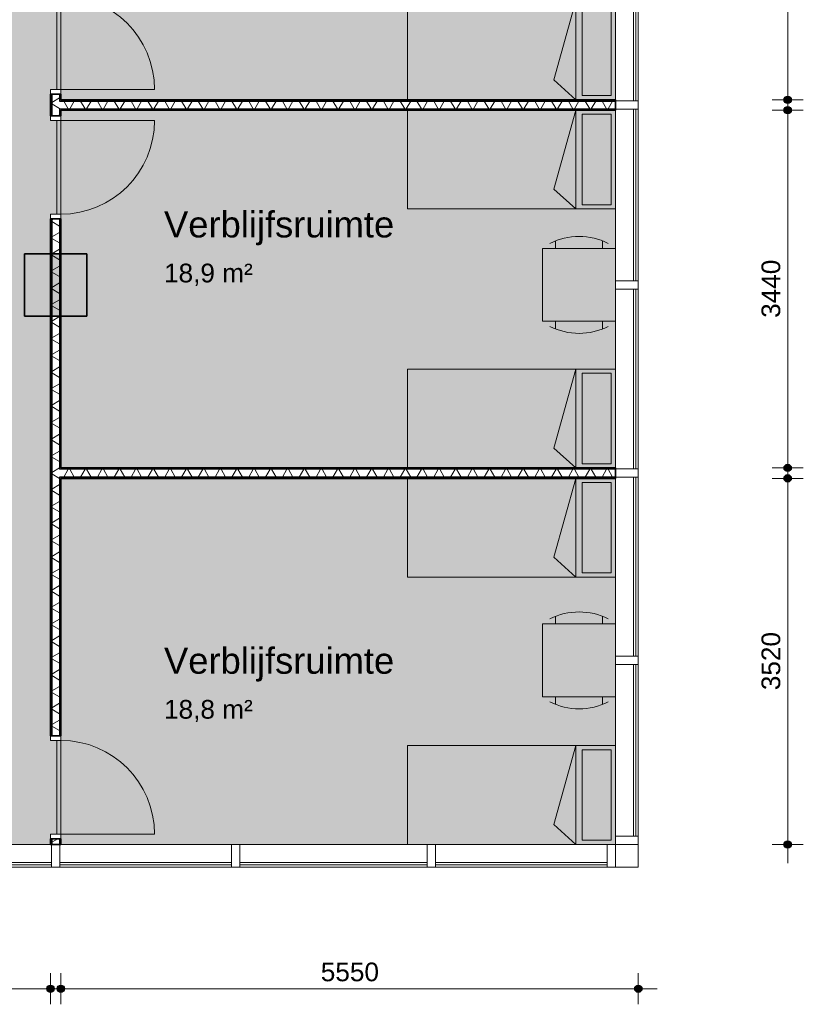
# Model space of a CAD drawing. Header units: millimetres. Extents: x 78984 to 109533, y 218 to 35070.
# Tile 14 of 28: x 102002 to 109533, y 4848 to 14316. Entities that reach past the tile are written whole.
import ezdxf

# ---------------------------------------------------------------- set-up
doc = ezdxf.new("R2010")
doc.units = ezdxf.units.MM
doc.linetypes.add('Hidden', pattern=[4, 2, -2])
for name, color, linetype, lineweight in [('A-ANNO-DIMS', 211, 'Continuous', 9), ('A-ANNO-DIMS-100', 211, 'Continuous', 9), ('A-AREA-IDEN', 2, 'Continuous', 13), ('A-AREA-PATT', 32, 'Continuous', 9), ('A-DETL', 90, 'Continuous', 13), ('A-DOOR', 31, 'Continuous', 18), ('A-DOOR-FRAM', 31, 'Continuous', 13), ('A-FLOR', 192, 'Continuous', 18), ('A-GLAZ-CURT', 52, 'Continuous', 13), ('A-GLAZ-CWMG', 51, 'Continuous', 13), ('A-WALL', 113, 'Continuous', 18), ('A-WALL-PATT', 111, 'Continuous', 35), ('I-WALL', 2, 'Continuous', 18), ('S-COLS', 52, 'Continuous', 18)]:
    doc.layers.add(name, color=color, linetype=linetype, lineweight=lineweight)
doc.styles.add('Arial', font='arial.ttf', dxfattribs={"height": 180})
doc.styles.add('Arial_1', font='arial.ttf', dxfattribs={"height": 250})
doc.dimstyles.new('1_8mm', dxfattribs={"dimscale": 304.8, "dimtxt": 183.646692, "dimasz": 0.918635, "dimexe": 0.492126, "dimexo": 0.0625, "dimgap": 0.059055, "dimtad": 1, "dimdec": 0, "dimrnd": 5, "dimzin": 0, "dimdsep": 46, "dimtxsty": 'Arial', "dimblk1": 'DOTSMALL', "dimblk2": 'DOTSMALL', "dimsah": 1, "dimcen": 0.09, "dimdle": 0.590551, "dimazin": 0, "dimtfac": 1, "dimtdec": 4, "dimtix": 1, "dimtmove": 0, "dimatfit": 3, "dimfxl": 0.492126, "dimfxlon": 1, "dimtvp": 1, "dimtolj": 1, "dimtzin": 0, "dimlwd": 13, "dimlwe": 13, "dimarcsym": 2})
pattern_1 = [(0, (102297.75, 15775.7), (0, 200), []), (0, (102297.75, 15759.7), (0, 200), []), (0, (102297.75, 15743.7), (0, 200), []), (0, (102297.75, 15727.7), (0, 200), [])]
pattern_2 = [(270, (105062.75, 10005.65), (200, 7e-13), []), (270, (105046.75, 10005.65), (200, 7e-13), []), (270, (105030.75, 10005.65), (200, 7e-13), []), (270, (105014.75, 10005.65), (200, 7e-13), [])]
pattern_3 = [(90, (105062.75, 13445.65), (-200, -6e-13), []), (90, (105078.75, 13445.65), (-200, -6e-13), []), (90, (105094.75, 13445.65), (-200, -6e-13), []), (90, (105110.75, 13445.65), (-200, -6e-13), [])]

# ---------------------------------------------------------------- blocks, each defined once
blk = doc.blocks.new('Rectangular Mullion - 80x220-7500625-plot_02')
at = {"layer": 'A-GLAZ-CWMG'}
for p, q in [((-80, 220), (0, 220)), ((-80, 0), (-80, 220)), ((0, 220), (0, 0)), ((0, 0), (-80, 0))]:
    blk.add_line(p, q, dxfattribs=at)
blk = doc.blocks.new('System Panel - glas_offset-35-7511177-plot_02')
at = {"layer": 'A-GLAZ-CURT'}
for p, q in [((825, -22.5), (-825, -22.5)), ((-825, -22.5), (-825, -47.5)), ((-825, -47.5), (825, -47.5)), ((825, -47.5), (825, -22.5))]:
    blk.add_line(p, q, dxfattribs=at)
blk = doc.blocks.new('Rectangular Mullion - 80x220-7517914-plot_02')
at = {"layer": 'A-GLAZ-CWMG'}
for p, q in [((107727.8, 31615.7), (107727.8, 33265.7)), ((107947.8, 31615.7), (107947.8, 33265.7))]:
    blk.add_line(p, q, dxfattribs=at)
blk = doc.blocks.new('Rectangular Mullion - 80x220-7500626-plot_02')
at = {"layer": 'A-GLAZ-CWMG'}
for p, q in [((0, 220), (-80, 220)), ((-80, 220), (-80, 0)), ((0, 0), (0, 220)), ((-80, 0), (0, 0))]:
    blk.add_line(p, q, dxfattribs=at)
blk = doc.blocks.new('System Panel - glas_offset-35-7511376-plot_02')
at = {"layer": 'A-GLAZ-CURT'}
for p, q in [((890, -22.5), (-890, -22.5)), ((-890, -22.5), (-890, -47.5)), ((-890, -47.5), (890, -47.5)), ((890, -47.5), (890, -22.5))]:
    blk.add_line(p, q, dxfattribs=at)
blk = doc.blocks.new('Rectangular Mullion - 80x220-V6-plot_02')
at = {"layer": 'A-GLAZ-CWMG'}
for p, q in [((107727.8, 13545.7), (107727.8, 15315.7)), ((107947.8, 13535.7), (107947.8, 15315.7))]:
    blk.add_line(p, q, dxfattribs=at)
blk = doc.blocks.new('Rectangular Mullion - 80x220-V7-plot_02')
at = {"layer": 'A-GLAZ-CWMG'}
for p, q in [((107727.8, 11805.7), (107727.8, 13445.7)), ((107947.8, 11805.7), (107947.8, 13455.7))]:
    blk.add_line(p, q, dxfattribs=at)
blk = doc.blocks.new('Rectangular Mullion - 80x220-7500623-plot_02')
at = {"layer": 'A-GLAZ-CWMG'}
for p, q in [((-40, 220), (40, 220)), ((-40, 0), (-40, 220)), ((40, 220), (40, 0)), ((40, 0), (-40, 0))]:
    blk.add_line(p, q, dxfattribs=at)
blk = doc.blocks.new('System Panel - glas_offset-35-7511933-plot_02')
at = {"layer": 'A-GLAZ-CURT'}
for p, q in [((865, -22.5), (-865, -22.5)), ((-865, -22.5), (-865, -47.5)), ((-865, -47.5), (865, -47.5)), ((865, -47.5), (865, -22.5))]:
    blk.add_line(p, q, dxfattribs=at)
blk = doc.blocks.new('Rectangular Mullion - 80x220-V2-plot_02')
at = {"layer": 'A-GLAZ-CWMG'}
for p, q in [((93317.8, 33565.7), (91587.8, 33565.7)), ((93307.8, 33345.7), (91587.8, 33345.7))]:
    blk.add_line(p, q, dxfattribs=at)
blk = doc.blocks.new('System Panel - glas_offset-35-7511927-plot_02')
at = {"layer": 'A-GLAZ-CURT'}
for p, q in [((860, -22.5), (-860, -22.5)), ((-860, -22.5), (-860, -47.5)), ((-860, -47.5), (860, -47.5)), ((860, -47.5), (860, -22.5))]:
    blk.add_line(p, q, dxfattribs=at)
blk = doc.blocks.new('Rectangular Mullion - 80x220-7511924-plot_02')
at = {"layer": 'A-GLAZ-CWMG'}
for p, q in [((105917.8, 33565.7), (104197.8, 33565.7)), ((105917.8, 33345.7), (104207.8, 33345.7))]:
    blk.add_line(p, q, dxfattribs=at)
blk = doc.blocks.new('System Panel - glas_offset-35-7518555-plot_02')
at = {"layer": 'A-GLAZ-CURT'}
for p, q in [((825, -22.5), (-825, -22.5)), ((-825, -22.5), (-825, -47.5)), ((-825, -47.5), (825, -47.5)), ((825, -47.5), (825, -22.5))]:
    blk.add_line(p, q, dxfattribs=at)
blk = doc.blocks.new('Rectangular Mullion - 80x220-V8-plot_02')
at = {"layer": 'A-GLAZ-CWMG'}
for p, q in [((107727.8, 6465.7), (107727.8, 8115.7)), ((107947.8, 6465.7), (107947.8, 8115.7))]:
    blk.add_line(p, q, dxfattribs=at)
blk = doc.blocks.new('System Panel - glas_offset-35-7511981-plot_02')
at = {"layer": 'A-GLAZ-CURT'}
for p, q in [((900, -22.5), (-900, -22.5)), ((-900, -22.5), (-900, -47.5)), ((-900, -47.5), (900, -47.5)), ((900, -47.5), (900, -22.5))]:
    blk.add_line(p, q, dxfattribs=at)
blk = doc.blocks.new('Rectangular Mullion - 80x220-7511978-plot_02')
at = {"layer": 'A-GLAZ-CWMG'}
for p, q in [((84377.8, 33565.7), (82577.8, 33565.7)), ((84377.8, 33345.7), (82577.8, 33345.7))]:
    blk.add_line(p, q, dxfattribs=at)
blk = doc.blocks.new('Rectangular Mullion - 80x220-7511936-plot_02')
at = {"layer": 'A-GLAZ-CWMG'}
for p, q in [((86107.8, 33565.7), (84457.8, 33565.7)), ((86097.8, 33345.7), (84457.8, 33345.7))]:
    blk.add_line(p, q, dxfattribs=at)
blk = doc.blocks.new('System Panel - glas_offset-35-7520141-plot_02')
at = {"layer": 'A-GLAZ-CURT'}
for p, q in [((775, -22.5), (-775, -22.5)), ((-775, -22.5), (-775, -47.5)), ((-775, -47.5), (775, -47.5)), ((775, -47.5), (775, -22.5))]:
    blk.add_line(p, q, dxfattribs=at)
blk = doc.blocks.new('Rectangular Mullion - 80x220-7520138-plot_02')
at = {"layer": 'A-GLAZ-CWMG'}
for p, q in [((100757.8, 6385.6), (102297.8, 6385.6)), ((100757.8, 6165.6), (102307.8, 6165.6))]:
    blk.add_line(p, q, dxfattribs=at)
blk = doc.blocks.new('300_28_ISR_kolom_vierkant_beton - 600x600-7608494-plot_02')
at = {"layer": 'S-COLS'}
blk.add_hatch(color=256, dxfattribs=at).paths.add_polyline_path([(300, -300), (300, 300), (-300, 300), (-300, -300)])
at = {"layer": 'S-COLS', "lineweight": 35}
for p, q in [((300, 300), (-300, 300)), ((-300, 300), (-300, -300)), ((300, -300), (300, 300)), ((-300, -300), (300, -300))]:
    blk.add_line(p, q, dxfattribs=at)
blk = doc.blocks.new('200_32_ISR_deur_binnen - dagmaat 0900x2300-7594411-plot_02')
at = {"layer": 'A-DOOR', "lineweight": 13}
blk.add_hatch(color=256, dxfattribs=at).paths.add_polyline_path([(450, -10), (-450, -10), (-450, -50), (450, -50)])
at = {"layer": 'A-DOOR', "linetype": 'Hidden', "lineweight": 13}
blk.add_line((-450, -10), (450, -10), dxfattribs=at)
at = {"layer": 'A-DOOR', "lineweight": 13}
for p, q in [((-450, -10), (450, -10)), ((-450, -50), (-450, -10)), ((-450, -50), (-450, -950)), ((-450, -50), (450, -50)), ((450, -50), (-450, -50)), ((450, -10), (450, -50))]:
    blk.add_line(p, q, dxfattribs=at)
blk.add_arc((-450, -50), 900, 270, 0, dxfattribs=at)
at = {"layer": 'A-DOOR-FRAM'}
for p, q in [((-495, 50), (-450, 50)), ((-450, 50), (-450, -50)), ((450, -50), (450, 50)), ((450, 50), (495, 50)), ((-450, -50), (-495, -50)), ((495, -50), (450, -50))]:
    blk.add_line(p, q, dxfattribs=at)
blk = doc.blocks.new('200_32_ISR_deur_binnen - dagmaat 0900x2300-7594412-plot_02')
at = {"layer": 'A-DOOR', "lineweight": 13}
blk.add_hatch(color=256, dxfattribs=at).paths.add_polyline_path([(-450, 10), (450, 10), (450, 50), (-450, 50)])
for p, q in [((-450, 50), (-450, 950)), ((-450, 50), (450, 50)), ((-450, 50), (-450, 10)), ((450, 50), (-450, 50)), ((-450, 10), (450, 10)), ((450, 10), (450, 50))]:
    blk.add_line(p, q, dxfattribs=at)
at = {"layer": 'A-DOOR', "linetype": 'Hidden', "lineweight": 13}
blk.add_line((-450, 10), (450, 10), dxfattribs=at)
at = {"layer": 'A-DOOR', "lineweight": 13}
blk.add_arc((-450, 50), 900, 360, 90, dxfattribs=at)
at = {"layer": 'A-DOOR-FRAM'}
for p, q in [((-450, 50), (-495, 50)), ((-450, -50), (-450, 50)), ((495, 50), (450, 50)), ((450, 50), (450, -50)), ((-495, -50), (-450, -50)), ((450, -50), (495, -50))]:
    blk.add_line(p, q, dxfattribs=at)
blk = doc.blocks.new('DIMBLOCK1-plot_02')
at = {"layer": 'A-ANNO-DIMS-100', "lineweight": 25}
h = blk.add_hatch(color=256, dxfattribs=at)
edge = h.paths.add_edge_path()
edge.add_arc((109383.2, 13445.7), 35, 0, 360)
h = blk.add_hatch(color=256, dxfattribs=at)
edge = h.paths.add_edge_path()
edge.add_arc((109383.2, 10005.7), 35, 0, 360)
at = {"layer": 'A-ANNO-DIMS-100', "lineweight": 13}
for p, q in [((109383.2, 13625.7), (109383.2, 9825.7)), ((109383.2, 13445.7), (109233.2, 13445.7)), ((109383.2, 13445.7), (109533.2, 13445.7)), ((109383.2, 10005.7), (109233.2, 10005.7)), ((109383.2, 10005.7), (109533.2, 10005.7))]:
    blk.add_line(p, q, dxfattribs=at)
at = {"layer": 'A-ANNO-DIMS-100', "lineweight": 25}
for centre in [(109383.2, 13445.7), (109383.2, 10005.7)]:
    blk.add_circle(centre, 35, dxfattribs=at)
at = {"layer": 'A-ANNO-DIMS-100', "color": 0, "lineweight": 13, "insert": (109131.6, 11448.8), "char_height": 180, "width": 664.518, "attachment_point": 1, "rotation": 90, "line_spacing_factor": 0.941778, "style": 'Arial'}
blk.add_mtext('3440', dxfattribs=at)
blk = doc.blocks.new('_DotSmall')
at = {"color": 0, "linetype": 'ByBlock', "const_width": 0.5}
blk.add_lwpolyline([(-0.0625, 0, 1), (0.0625, 0, 1)], format="xyb", close=True, dxfattribs=at)
blk = doc.blocks.new('DIMBLOCK14-plot_02')
at = {"layer": 'A-ANNO-DIMS-100', "lineweight": 25}
h = blk.add_hatch(color=256, dxfattribs=at)
edge = h.paths.add_edge_path()
edge.add_arc((102397.8, 4998.5), 35, 0, 360)
h = blk.add_hatch(color=256, dxfattribs=at)
edge = h.paths.add_edge_path()
edge.add_arc((107947.7, 4998.5), 35, 0, 360)
at = {"layer": 'A-ANNO-DIMS-100', "lineweight": 13}
for p, q in [((102397.8, 4998.5), (102397.8, 5148.5)), ((107947.7, 4998.5), (107947.7, 5148.5)), ((102217.8, 4998.5), (108127.7, 4998.5)), ((102397.8, 4998.5), (102397.8, 4848.5)), ((107947.7, 4998.5), (107947.7, 4848.5))]:
    blk.add_line(p, q, dxfattribs=at)
at = {"layer": 'A-ANNO-DIMS-100', "lineweight": 25}
for centre in [(102397.8, 4998.5), (107947.7, 4998.5)]:
    blk.add_circle(centre, 35, dxfattribs=at)
at = {"layer": 'A-ANNO-DIMS-100', "color": 0, "lineweight": 13, "insert": (104895.8, 5250.1), "char_height": 180, "width": 664.518, "attachment_point": 1, "line_spacing_factor": 0.941778, "style": 'Arial'}
blk.add_mtext('5550', dxfattribs=at)
blk = doc.blocks.new('DIMBLOCK15-plot_02')
at = {"layer": 'A-ANNO-DIMS-100', "lineweight": 25}
h = blk.add_hatch(color=256, dxfattribs=at)
edge = h.paths.add_edge_path()
edge.add_arc((100677.8, 4998.5), 35, 0, 360)
h = blk.add_hatch(color=256, dxfattribs=at)
edge = h.paths.add_edge_path()
edge.add_arc((102297.8, 4998.5), 35, 0, 360)
at = {"layer": 'A-ANNO-DIMS-100', "lineweight": 13}
for p, q in [((100677.8, 4998.5), (100677.8, 5148.5)), ((102297.8, 4998.5), (102297.8, 5148.5)), ((100497.8, 4998.5), (102477.8, 4998.5)), ((100677.8, 4998.5), (100677.8, 4848.5)), ((102297.8, 4998.5), (102297.8, 4848.5))]:
    blk.add_line(p, q, dxfattribs=at)
at = {"layer": 'A-ANNO-DIMS-100', "lineweight": 25}
for centre in [(100677.8, 4998.5), (102297.8, 4998.5)]:
    blk.add_circle(centre, 35, dxfattribs=at)
at = {"layer": 'A-ANNO-DIMS-100', "color": 0, "lineweight": 13, "insert": (101210.9, 5250.1), "char_height": 180, "width": 664.518, "attachment_point": 1, "line_spacing_factor": 0.941778, "style": 'Arial'}
blk.add_mtext('1620', dxfattribs=at)
blk = doc.blocks.new('DIMBLOCK42-plot_02')
at = {"layer": 'A-ANNO-DIMS-100', "lineweight": 25}
h = blk.add_hatch(color=256, dxfattribs=at)
edge = h.paths.add_edge_path()
edge.add_arc((109383.2, 9905.7), 35, 0, 360)
h = blk.add_hatch(color=256, dxfattribs=at)
edge = h.paths.add_edge_path()
edge.add_arc((109383.2, 6385.6), 35, 0, 360)
at = {"layer": 'A-ANNO-DIMS-100', "lineweight": 13}
for p, q in [((109383.2, 6205.6), (109383.2, 10085.7)), ((109383.2, 9905.7), (109233.2, 9905.7)), ((109383.2, 9905.7), (109533.2, 9905.7)), ((109383.2, 6385.6), (109233.2, 6385.6)), ((109383.2, 6385.6), (109533.2, 6385.6))]:
    blk.add_line(p, q, dxfattribs=at)
at = {"layer": 'A-ANNO-DIMS-100', "lineweight": 25}
for centre in [(109383.2, 9905.7), (109383.2, 6385.6)]:
    blk.add_circle(centre, 35, dxfattribs=at)
at = {"layer": 'A-ANNO-DIMS-100', "color": 0, "lineweight": 13, "insert": (109131.6, 7868.8), "char_height": 180, "width": 664.518, "attachment_point": 1, "rotation": 90, "line_spacing_factor": 0.941778, "style": 'Arial'}
blk.add_mtext('3520', dxfattribs=at)
blk = doc.blocks.new('DIMBLOCK43-plot_02')
at = {"layer": 'A-ANNO-DIMS-100', "lineweight": 25}
h = blk.add_hatch(color=256, dxfattribs=at)
edge = h.paths.add_edge_path()
edge.add_arc((109383.2, 17115.7), 35, 0, 360)
h = blk.add_hatch(color=256, dxfattribs=at)
edge = h.paths.add_edge_path()
edge.add_arc((109383.2, 13545.7), 35, 0, 360)
at = {"layer": 'A-ANNO-DIMS-100', "lineweight": 13}
for p, q in [((109383.2, 17295.7), (109383.2, 13365.7)), ((109383.2, 17115.7), (109233.2, 17115.7)), ((109383.2, 17115.7), (109533.2, 17115.7)), ((109383.2, 13545.7), (109233.2, 13545.7)), ((109383.2, 13545.7), (109533.2, 13545.7))]:
    blk.add_line(p, q, dxfattribs=at)
at = {"layer": 'A-ANNO-DIMS-100', "lineweight": 25}
for centre in [(109383.2, 17115.7), (109383.2, 13545.7)]:
    blk.add_circle(centre, 35, dxfattribs=at)
at = {"layer": 'A-ANNO-DIMS-100', "color": 0, "lineweight": 13, "insert": (109131.6, 15053.8), "char_height": 180, "width": 664.518, "attachment_point": 1, "rotation": 90, "line_spacing_factor": 0.941778, "style": 'Arial'}
blk.add_mtext('3570', dxfattribs=at)

msp = doc.modelspace()

# ---------------------------------------------------------------- hatches: boundary and pattern name
at = {"layer": 'A-AREA-PATT'}
h = msp.add_hatch(color=9, dxfattribs=at)
h.paths.add_polyline_path([(100717.8, 6385.6), (102297.8, 6385.6), (102297.8, 6485.6), (102347.8, 6485.6), (102347.8, 7385.6), (102297.8, 7385.6), (102297.8, 11465.8), (102047.6, 11465.8), (102047.6, 12065.8), (102297.8, 12065.8), (102297.8, 12445.7), (102347.8, 12445.7), (102347.8, 13345.7), (102297.8, 13345.7), (102297.8, 13645.7), (102347.8, 13645.7), (102347.8, 14545.7), (102297.8, 14545.7), (102297.8, 17315.7), (102347.8, 17315.7), (102347.8, 18215.7), (102297.8, 18215.7), (102297.8, 19565.2), (102047.6, 19565.2), (102047.6, 20165.2), (102297.8, 20165.2), (102297.8, 25165.7), (88647.7, 25165.7), (88647.7, 27665.6), (88547.4, 27665.6), (88547.4, 28265.6), (89147.4, 28265.6), (89147.4, 28065.8), (104107.8, 28065.8), (104107.8, 28145.8), (104157.8, 28145.8), (104157.8, 28920.8), (104107.8, 28920.8), (104107.8, 29265.7), (99707.8, 29265.7), (99707.8, 29315.7), (98932.8, 29315.7), (98932.8, 29265.7), (94282.8, 29265.7), (94282.8, 29315.7), (93507.8, 29315.7), (93507.8, 29265.7), (93207.8, 29265.7), (93207.8, 29315.7), (92432.8, 29315.7), (92432.8, 29265.7), (87907.8, 29265.7), (87907.8, 33279.8), (87957.8, 33279.8), (87957.8, 33345.7), (86197.8, 33345.7), (86197.8, 33245.7), (86147.8, 33245.7), (86147.8, 32345.7), (86197.8, 32345.7), (86197.8, 27185.8), (86147.8, 27185.8), (86147.8, 26285.8), (86197.8, 26285.8), (86197.8, 25985.8), (86147.8, 25985.8), (86147.8, 25085.8), (86197.8, 25085.8), (86197.8, 22510.7), (86147.8, 22510.7), (86147.8, 21610.7), (86197.8, 21610.7), (86197.8, 20165.8), (86447.8, 20165.8), (86447.8, 19565.8), (86197.8, 19565.8), (86197.8, 16350.7), (86147.8, 16350.7), (86147.8, 15450.7), (86197.8, 15450.7), (86197.8, 15260.7), (86147.8, 15260.7), (86147.8, 14360.7), (86197.8, 14360.7), (86197.8, 12065.8), (86447.8, 12065.8), (86447.8, 11465.8), (86197.8, 11465.8), (86197.8, 7485.7), (86147.8, 7485.7), (86147.8, 6585.7), (86197.8, 6585.7), (86196.9, 6451.8), (86147.8, 6451.8), (86147.8, 6385.6), (88647.7, 6385.6), (88647.7, 14015.7), (90447.7, 14015.7), (90447.7, 13965.7), (91347.7, 13965.7), (91347.7, 14015.7), (91647.7, 14015.7), (91647.7, 13965.7), (92547.7, 13965.7), (92547.7, 14015.7), (94347.7, 14015.7), (94347.7, 10065.7), (96777.8, 10065.7), (96777.8, 10665.7), (96827.8, 10665.7), (96827.8, 11565.7), (96777.8, 11565.7), (96777.8, 14015.7), (100677.8, 14015.7), (100677.8, 6385.6)])
h.paths.add_polyline_path([(88697.7, 8140.6), (88697.7, 8915.6), (88687.7, 8915.6), (88687.7, 8140.6)])
h.paths.add_polyline_path([(88687.7, 9910.7), (88697.7, 9910.7), (88697.7, 10685.7), (88687.7, 10685.7), (88687.7, 10563.1)])
h.paths.add_polyline_path([(95292.7, 9965.7), (96192.7, 9965.7), (96192.7, 10025.7), (94392.7, 10025.7), (94392.7, 9965.7)])
h.paths.add_polyline_path([(99177.8, 13965.7), (99177.8, 13975.7), (98277.8, 13975.7), (98277.8, 13965.7), (98564.8, 13965.7)])
h.paths.add_polyline_path([(100295.5, 15515.8), (100100.3, 15515.8), (100100.3, 15565.8), (99200.3, 15565.8), (99200.3, 15515.8), (96369.2, 15515.8), (96369.2, 15565.8), (95469.2, 15565.8), (95469.2, 15515.8), (94079.8, 15515.8), (94079.8, 15565.8), (93179.8, 15565.8), (93179.8, 15515.8), (91929.8, 15515.8), (91929.8, 15565.8), (91029.8, 15565.8), (91029.8, 15515.8), (89692.7, 15515.8), (89692.7, 15565.8), (88792.7, 15565.8), (88792.7, 15515.8), (88647.7, 15515.8), (88647.7, 23515.8), (88792.7, 23515.8), (88792.7, 23465.8), (89692.7, 23465.8), (89692.7, 23515.8), (91029.8, 23515.8), (91029.8, 23465.8), (91929.8, 23465.8), (91929.8, 23515.8), (93179.8, 23515.8), (93179.8, 23465.8), (94079.8, 23465.8), (94079.8, 23515.8), (95469.2, 23515.8), (95469.2, 23465.8), (96369.2, 23465.8), (96369.2, 23515.8), (99200.3, 23515.8), (99200.3, 23465.8), (100100.3, 23465.8), (100100.3, 23515.8), (100334.8, 23515.8), (100334.6, 15515.8), (100322.3, 15515.8)])
h.paths.add_polyline_path([(102337.8, 22865.5), (102347.8, 22865.5), (102347.8, 24665.5), (102337.8, 24665.5), (102337.8, 23465.8)])
h.paths.add_polyline_path([(101453, 25205.7), (101480.3, 25205.7), (101480.3, 25265.7), (100580.3, 25265.7), (100580.3, 25205.7)])
h.paths.add_polyline_path([(99010.4, 25205.7), (99785.4, 25205.7), (99785.4, 25265.7), (99010.4, 25265.7)])
h.paths.add_polyline_path([(95676.5, 25205.7), (95935.2, 25205.7), (95935.2, 25265.7), (95160.2, 25265.7), (95160.2, 25205.7), (95284.8, 25205.7)])
h.paths.add_polyline_path([(93357.8, 28015.8), (93747.2, 28015.8), (93747.2, 28025.8), (92847.2, 28025.8), (92847.2, 28015.8)])
h.paths.add_polyline_path([(90097.3, 28015.8), (90097.3, 28025.8), (89197.3, 28025.8), (89197.3, 28015.8), (89900, 28015.8)])
h = msp.add_hatch(color=9, dxfattribs=at)
h.paths.add_polyline_path([(107229.5, 13545.7), (107727.8, 13545.7), (107727.8, 17115.7), (102397.8, 17115.7), (102397.8, 13545.7), (104341.3, 13545.7)])
h.paths.add_polyline_path([(102357.8, 13645.7), (102357.8, 14545.7), (102347.8, 14545.7), (102347.8, 13645.7)])
h = msp.add_hatch(color=9, dxfattribs=at)
h.paths.add_polyline_path([(102647.6, 10005.7), (107727.8, 10005.7), (107727.8, 13445.7), (102397.8, 13445.7), (102397.8, 12065.8), (102647.6, 12065.8), (102647.6, 11465.8), (102397.8, 11465.8), (102397.8, 10005.7)])
h.paths.add_polyline_path([(102347.8, 12445.7), (102357.8, 12445.7), (102357.8, 13345.7), (102347.8, 13345.7), (102347.8, 12605)])
h = msp.add_hatch(color=9, dxfattribs=at)
h.paths.add_polyline_path([(107647.8, 6385.6), (107727.8, 6385.7), (107727.8, 9905.7), (102397.8, 9905.7), (102397.8, 6385.6), (107229.5, 6385.6)])
h.paths.add_polyline_path([(102347.8, 6485.6), (102357.8, 6485.6), (102357.8, 7385.6), (102347.8, 7385.6)])
at = {"layer": 'A-WALL-PATT', "lineweight": 9}
h = msp.add_hatch(dxfattribs=at)
h.set_pattern_fill('FP_5', color=256, angle=90, style=0, pattern_type=2)
h.set_pattern_definition(pattern_1)
h.paths.add_polyline_path([(102310.3, 6385.6), (102310.3, 6440.6), (102297.8, 6440.6), (102297.8, 6385.6)])
h.paths.add_polyline_path([(102310.3, 7430.6), (102310.3, 12400.7), (102297.8, 12400.7), (102297.8, 7430.6)])
h.paths.add_polyline_path([(102310.3, 13390.7), (102310.3, 13600.7), (102297.8, 13600.7), (102297.8, 13390.7)])
h.paths.add_polyline_path([(102310.3, 14590.7), (102310.3, 17270.7), (102297.8, 17270.7), (102297.8, 14590.7)])
h.paths.add_polyline_path([(102297.8, 18260.7), (102310.3, 18260.7), (102310.3, 22820.5), (102297.8, 22820.5), (102297.8, 18730.6)])
h.paths.add_polyline_path([(102297.8, 24710.5), (102310.3, 24710.5), (102310.3, 25165.7), (102297.8, 25165.7), (102297.8, 24856.3)])
h = msp.add_hatch(dxfattribs=at)
h.set_pattern_fill('FP_6', color=256, angle=60, style=0, pattern_type=2)
h.set_pattern_definition([(330, (102297.75, 15775.7), (70, 121.2436), []), (30, (102297.75, 15775.7), (-70, 121.2436), [])])
h.paths.add_polyline_path([(102385.3, 6385.6), (102385.3, 6440.6), (102310.3, 6440.6), (102310.3, 6385.6)])
h.paths.add_polyline_path([(102385.3, 7430.6), (102385.3, 12400.7), (102310.3, 12400.7), (102310.3, 7430.6)])
h.paths.add_polyline_path([(102310.3, 13390.7), (102385.3, 13390.7), (102385.3, 13600.7), (102310.3, 13600.7)])
h.paths.add_polyline_path([(102385.3, 14590.7), (102385.3, 17270.7), (102310.3, 17270.7), (102310.3, 14590.7)])
h.paths.add_polyline_path([(102310.3, 18260.7), (102385.3, 18260.7), (102385.3, 22820.5), (102310.3, 22820.5), (102310.3, 18730.6)])
h.paths.add_polyline_path([(102310.3, 24710.5), (102385.3, 24710.5), (102385.3, 25165.7), (102310.3, 25165.7), (102310.3, 24856.3)])
h = msp.add_hatch(dxfattribs=at)
h.set_pattern_fill('FP_5', color=256, angle=90, style=0, pattern_type=2)
h.set_pattern_definition(pattern_1)
h.paths.add_polyline_path([(102397.8, 6385.6), (102397.8, 6440.6), (102385.3, 6440.6), (102385.3, 6385.6)])
h.paths.add_polyline_path([(102397.8, 7430.6), (102397.8, 9918.2), (102385.3, 9918.2), (102385.3, 7430.6)])
h.paths.add_polyline_path([(102385.3, 9993.2), (102397.8, 9993.2), (102397.8, 12400.7), (102385.3, 12400.7)])
h.paths.add_polyline_path([(102385.3, 13390.7), (102397.8, 13390.7), (102397.8, 13458.2), (102385.3, 13458.2)])
h.paths.add_polyline_path([(102397.8, 13533.2), (102397.8, 13600.7), (102385.3, 13600.7), (102385.3, 13533.2)])
h.paths.add_polyline_path([(102385.3, 14590.7), (102397.8, 14590.7), (102397.8, 17128.2), (102385.3, 17128.2), (102385.3, 14646.9)])
h.paths.add_polyline_path([(102385.3, 17203.2), (102397.8, 17203.2), (102397.8, 17270.7), (102385.3, 17270.7)])
h.paths.add_polyline_path([(102385.3, 18260.7), (102397.8, 18260.7), (102397.8, 20687.2), (102385.3, 20687.2), (102385.3, 18730.6)])
h.paths.add_polyline_path([(102397.8, 20762.2), (102397.8, 22820.5), (102385.3, 22820.5), (102385.3, 20762.2)])
h.paths.add_polyline_path([(102385.3, 24710.5), (102397.8, 24710.5), (102397.8, 25165.7), (102385.3, 25165.7), (102385.3, 24856.3)])
h = msp.add_hatch(dxfattribs=at)
h.set_pattern_fill('FP_25', color=256, angle=90, style=0, pattern_type=2)
h.set_pattern_definition(pattern_3)
h.paths.add_polyline_path([(107727.8, 13533.2), (107727.8, 13545.7), (102397.8, 13545.7), (102397.8, 13533.2), (107229.5, 13533.2)])
h = msp.add_hatch(dxfattribs=at)
h.set_pattern_fill('FP_26', color=256, angle=60, style=0, pattern_type=2)
h.set_pattern_definition([(60, (105062.75, 13445.65), (-121.2436, 70), []), (120, (105062.75, 13445.65), (-121.2436, -70), [])])
h.paths.add_polyline_path([(107727.8, 13458.2), (107727.8, 13533.2), (102385.3, 13533.2), (102385.3, 13458.2), (107229.5, 13458.2)])
h = msp.add_hatch(dxfattribs=at)
h.set_pattern_fill('FP_25', color=256, angle=90, style=0, pattern_type=2)
h.set_pattern_definition(pattern_3)
h.paths.add_polyline_path([(107727.8, 13445.7), (107727.8, 13458.2), (102397.8, 13458.2), (102397.8, 13445.7), (107229.5, 13445.7)])
h = msp.add_hatch(dxfattribs=at)
h.set_pattern_fill('FP_8', color=256, angle=-300, style=0, pattern_type=2)
h.set_pattern_definition([(240, (105062.75, 10005.65), (121.2436, -70), []), (300, (105062.75, 10005.65), (121.2436, 70), [])])
h.paths.add_polyline_path([(107727.8, 9918.2), (107727.8, 9993.2), (102385.3, 9993.2), (102385.3, 9918.2), (107229.5, 9918.2)])
h = msp.add_hatch(dxfattribs=at)
h.set_pattern_fill('FP_7', color=256, angle=-270, style=0, pattern_type=2)
h.set_pattern_definition(pattern_2)
h.paths.add_polyline_path([(107727.8, 9993.2), (107727.8, 10005.7), (102397.8, 10005.7), (102397.8, 9993.2), (107229.5, 9993.2)])
h = msp.add_hatch(dxfattribs=at)
h.set_pattern_fill('FP_7', color=256, angle=-270, style=0, pattern_type=2)
h.set_pattern_definition(pattern_2)
h.paths.add_polyline_path([(107727.8, 9905.7), (107727.8, 9918.2), (102397.8, 9918.2), (102397.8, 9905.7), (107229.5, 9905.7)])

# ---------------------------------------------------------------- linework, layer by layer
at = {"layer": 'A-DETL', "lineweight": 9}
for p, q in [((105727.8, 13545.7), (105727.8, 14495.7)), ((107136, 13736.4), (107347.8, 14495.7)), ((107347.8, 14495.7), (107347.8, 13545.7)), ((107727.8, 13545.7), (107727.8, 14495.7)), ((107407.8, 14455.7), (107407.8, 13585.7)), ((107687.8, 13585.7), (107687.8, 14455.7)), ((107347.8, 13545.7), (107136, 13736.4)), ((107727.8, 13545.7), (105727.8, 13545.7)), ((107407.8, 13585.7), (107687.8, 13585.7)), ((105727.8, 12495.7), (105727.8, 13445.7)), ((105727.8, 13445.7), (107727.8, 13445.7)), ((107136, 12686.4), (107347.8, 13445.7)), ((107347.8, 13445.7), (107347.8, 12495.7)), ((107727.8, 12495.7), (107727.8, 13445.7)), ((107687.8, 13405.7), (107407.8, 13405.7)), ((107407.8, 13405.7), (107407.8, 12535.7)), ((107687.8, 12535.7), (107687.8, 13405.7)), ((107347.8, 12495.7), (107136, 12686.4)), ((107407.8, 12535.7), (107687.8, 12535.7)), ((107727.8, 12495.7), (105727.8, 12495.7)), ((105727.8, 10005.7), (105727.8, 10955.7)), ((105727.8, 10955.7), (107727.8, 10955.7)), ((107136, 10196.4), (107347.8, 10955.7)), ((107347.8, 10955.7), (107347.8, 10005.7)), ((107687.8, 10915.7), (107407.8, 10915.7)), ((107407.8, 10915.7), (107407.8, 10045.7)), ((107687.8, 10045.7), (107687.8, 10915.7)), ((107727.8, 10005.7), (107727.8, 10955.7)), ((107347.8, 10005.7), (107136, 10196.4)), ((107407.8, 10045.7), (107687.8, 10045.7)), ((107727.8, 10005.7), (105727.8, 10005.7)), ((105727.8, 8955.7), (105727.8, 9905.7)), ((105727.8, 9905.7), (107727.8, 9905.7)), ((107136, 9146.4), (107347.8, 9905.7)), ((107347.8, 9905.7), (107347.8, 8955.7)), ((107687.8, 9865.7), (107407.8, 9865.7)), ((107407.8, 9865.7), (107407.8, 8995.7)), ((107687.8, 8995.7), (107687.8, 9865.7)), ((107727.8, 8955.7), (107727.8, 9905.7)), ((107347.8, 8955.7), (107136, 9146.4)), ((107407.8, 8995.7), (107687.8, 8995.7)), ((107727.8, 8955.7), (105727.8, 8955.7)), ((105727.8, 6385.6), (105727.8, 7335.6)), ((105727.8, 7335.6), (107727.8, 7335.6)), ((107136, 6576.3), (107347.8, 7335.6)), ((107347.8, 7335.6), (107347.8, 6385.6)), ((107687.8, 7295.6), (107407.8, 7295.6)), ((107407.8, 7295.6), (107407.8, 6425.6)), ((107687.8, 6425.6), (107687.8, 7295.6)), ((107727.8, 6385.6), (107727.8, 7335.6)), ((107347.8, 6385.6), (107136, 6576.3)), ((107727.8, 6385.6), (105727.8, 6385.6)), ((107407.8, 6425.6), (107687.8, 6425.6))]:
    msp.add_line(p, q, dxfattribs=at)
at = {"layer": 'A-DETL'}
for p, q in [((107152.6, 12189), (107152.6, 12115.7)), ((107605, 12189), (107605, 12115.7)), ((107027.8, 12115.7), (107027.8, 11415.7)), ((107727.8, 12115.7), (107027.8, 12115.7)), ((107727.8, 11415.7), (107727.8, 12115.7)), ((107027.8, 11415.7), (107727.8, 11415.7)), ((107152.6, 11342.3), (107152.6, 11415.7)), ((107605, 11342.3), (107605, 11415.7)), ((107152.6, 8579), (107152.6, 8505.7)), ((107605, 8579), (107605, 8505.7)), ((107027.8, 8505.7), (107027.8, 7805.7)), ((107727.8, 8505.7), (107027.8, 8505.7)), ((107727.8, 7805.7), (107727.8, 8505.7)), ((107027.8, 7805.7), (107727.8, 7805.7)), ((107152.6, 7732.3), (107152.6, 7805.7)), ((107605, 7732.3), (107605, 7805.7))]:
    msp.add_line(p, q, dxfattribs=at)
for centre, start, end in [((107378.8, 11605.8), 63.41048, 116.58952), ((107378.8, 11925.5), 243.41048, 296.58952), ((107378.8, 7995.8), 63.41048, 116.58952), ((107378.8, 8315.5), 243.41048, 296.58952)]:
    msp.add_arc(centre, 625.6, start, end, dxfattribs=at)
at = {"layer": 'A-FLOR'}
for p, q in [((107947.7, 6165.7), (107947.7, 6385.7)), ((107727.8, 6165.7), (107947.7, 6165.7))]:
    msp.add_line(p, q, dxfattribs=at)
at = {"layer": 'A-WALL', "lineweight": 25}
for p, q in [((102310.3, 13600.7), (102310.3, 13390.7)), ((102385.3, 13600.7), (102385.3, 13533.2)), ((102385.3, 13533.2), (107727.8, 13533.2)), ((102385.3, 13458.2), (102385.3, 13390.7)), ((102385.3, 13458.2), (107727.8, 13458.2)), ((102310.3, 12400.7), (102310.3, 7430.6)), ((102385.3, 12400.7), (102385.3, 9993.2)), ((107727.8, 9993.2), (102385.3, 9993.2)), ((102385.3, 9918.2), (102385.3, 7430.6)), ((107727.8, 9918.2), (102385.3, 9918.2)), ((102310.3, 6440.6), (102310.3, 6385.6)), ((102385.3, 6440.6), (102385.3, 6385.6))]:
    msp.add_line(p, q, dxfattribs=at)
at = {"layer": 'I-WALL', "lineweight": 35}
for p, q in [((102397.8, 13600.7), (102297.8, 13600.7)), ((102297.8, 13600.7), (102297.8, 13390.7)), ((102397.8, 13545.7), (102397.8, 13600.7)), ((107727.8, 13545.7), (102397.8, 13545.7)), ((107727.8, 13445.7), (107727.8, 13545.7)), ((102397.8, 13390.7), (102397.8, 13445.7)), ((102397.8, 13445.7), (107727.8, 13445.7)), ((102297.8, 13390.7), (102397.8, 13390.7)), ((102397.8, 12400.7), (102297.8, 12400.7)), ((102297.8, 12400.7), (102297.8, 7430.6)), ((102397.8, 10005.7), (102397.8, 12400.7)), ((107727.8, 10005.7), (102397.8, 10005.7)), ((107727.8, 9905.7), (107727.8, 10005.7)), ((102397.8, 7430.6), (102397.8, 9905.7)), ((102397.8, 9905.7), (107727.8, 9905.7)), ((102297.8, 7430.6), (102397.8, 7430.6)), ((102397.8, 6440.6), (102297.8, 6440.6)), ((102297.8, 6440.6), (102297.8, 6385.6)), ((102397.8, 6385.6), (102397.8, 6440.6)), ((102297.8, 6385.6), (102397.8, 6385.6))]:
    msp.add_line(p, q, dxfattribs=at)

# ---------------------------------------------------------------- block references
at = {"layer": 'A-DOOR-FRAM'}
for name, p, rotation in [('200_32_ISR_deur_binnen - dagmaat 0900x2300-7594411-plot_02', (102347.8, 14095.7), 90), ('200_32_ISR_deur_binnen - dagmaat 0900x2300-7594412-plot_02', (102347.8, 12895.7), 270), ('200_32_ISR_deur_binnen - dagmaat 0900x2300-7594411-plot_02', (102347.8, 6935.6), 90)]:
    msp.add_blockref(name, p, dxfattribs=dict(at, rotation=rotation))
at = {"layer": 'A-GLAZ-CURT'}
for name, p, rotation in [('System Panel - glas_offset-35-7511376-plot_02', (107947.8, 14425.7), 269.9999999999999), ('System Panel - glas_offset-35-7511177-plot_02', (107947.8, 12630.7), 269.9999999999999), ('System Panel - glas_offset-35-7511933-plot_02', (107947.8, 10860.7), 269.9999999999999), ('System Panel - glas_offset-35-7511927-plot_02', (107947.8, 9055.7), 269.9999999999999), ('System Panel - glas_offset-35-7518555-plot_02', (107947.8, 7290.7), 269.9999999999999), ('System Panel - glas_offset-35-7520141-plot_02', (101532.8, 6165.6), 180), ('System Panel - glas_offset-35-7511177-plot_02', (103212.8, 6165.6), 180), ('System Panel - glas_offset-35-7511981-plot_02', (105017.8, 6165.6), 180), ('System Panel - glas_offset-35-7511177-plot_02', (106822.8, 6165.6), 180)]:
    msp.add_blockref(name, p, dxfattribs=dict(at, rotation=rotation))
at = {"layer": 'A-GLAZ-CWMG'}
for name, p in [('Rectangular Mullion - 80x220-V6-plot_02', (0, 0)), ('Rectangular Mullion - 80x220-V7-plot_02', (0, 0)), ('Rectangular Mullion - 80x220-V8-plot_02', (0, 0)), ('Rectangular Mullion - 80x220-7520138-plot_02', (0, 0)), ('Rectangular Mullion - 80x220-7500626-plot_02', (107727.8, 6165.6))]:
    msp.add_blockref(name, p, dxfattribs=at)
at = {"layer": 'A-GLAZ-CWMG', "extrusion": (0, 0, -1), "rotation": 270.0000000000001}
for name, p in [('Rectangular Mullion - 80x220-7500623-plot_02', (-107947.8, 13495.7)), ('Rectangular Mullion - 80x220-7500623-plot_02', (-107947.8, 11765.7)), ('Rectangular Mullion - 80x220-7500623-plot_02', (-107947.8, 9955.7)), ('Rectangular Mullion - 80x220-7500623-plot_02', (-107947.8, 8155.7)), ('Rectangular Mullion - 80x220-7500625-plot_02', (-107947.8, 6385.7))]:
    msp.add_blockref(name, p, dxfattribs=at)
at = {"layer": 'A-GLAZ-CWMG'}
for name, p, rotation in [('Rectangular Mullion - 80x220-V2-plot_02', (74382.1, 103313.4), 269.9999999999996), ('Rectangular Mullion - 80x220-7511924-plot_02', (74382.1, 114113.4), 270.0000000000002), ('Rectangular Mullion - 80x220-7511936-plot_02', (188495.5, 39731.3), 180), ('Rectangular Mullion - 80x220-7511978-plot_02', (188495.5, 39731.3), 180), ('Rectangular Mullion - 80x220-7517914-plot_02', (74382.1, 114113.4), 269.9999999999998)]:
    msp.add_blockref(name, p, dxfattribs=dict(at, rotation=rotation))
at = {"layer": 'A-GLAZ-CWMG', "extrusion": (0, 0, -1)}
for p in [(-102347.8, 6165.6), (-104077.8, 6165.6), (-105957.8, 6165.6)]:
    msp.add_blockref('Rectangular Mullion - 80x220-7500623-plot_02', p, dxfattribs=at)
at = {"layer": 'S-COLS'}
msp.add_blockref('300_28_ISR_kolom_vierkant_beton - 600x600-7608494-plot_02', (102347.6, 11765.8), dxfattribs=at)

# ---------------------------------------------------------------- texts
at = {"layer": 'A-AREA-IDEN', "lineweight": 9, "attachment_point": 1}
for s, insert, char_height, width, style in [('Verblijfsruimte', (103389.3, 12472.2), 250, 2677.636, 'Arial_1'), ('18,9 m²', (103389.3, 11969.8), 180, 1010.126, 'Arial'), ('Verblijfsruimte', (103389.3, 8277.2), 250, 2677.636, 'Arial_1'), ('18,8 m²', (103389.3, 7774.8), 180, 1010.126, 'Arial')]:
    msp.add_mtext(s, dxfattribs=dict(at, insert=insert, char_height=char_height, width=width, style=style))

# ---------------------------------------------------------------- dimensions: what is measured, and where the dimension line sits
at = {"layer": 'A-ANNO-DIMS', "lineweight": 13}
for base, p1, p2, override, picture, middle in [((109383.2, 13545.7), (109233.2, 17115.7), (109233.2, 13545.7), {"dimpost": '<>', "dimfxl": 3570}, 'DIMBLOCK43-plot_02', (109273.3, 15330.7)), ((109383.2, 10005.7), (109233.2, 13445.7), (109233.2, 10005.7), {"dimpost": '<>', "dimfxl": 3440}, 'DIMBLOCK1-plot_02', (109273.3, 11725.7)), ((109383.2, 9905.7), (109233.2, 6385.6), (109233.2, 9905.7), {"dimpost": '<>', "dimfxl": 3520.011598}, 'DIMBLOCK42-plot_02', (109273.3, 8145.6))]:
    dim = msp.add_linear_dim(base=base, p1=p1, p2=p2, angle=90, dimstyle='1_8mm', override=override, dxfattribs=at)
    dim.commit()
    dim.dimension.update_dxf_attribs({"geometry": picture, "text_midpoint": middle})
for base, p1, p2, override, picture, middle in [((102297.8, 4998.5), (100677.8, 5148.5), (102297.8, 5148.5), {"dimpost": '<>', "dimfxl": 1620}, 'DIMBLOCK15-plot_02', (101487.8, 5108.4)), ((107947.7, 4998.5), (102397.8, 5148.5), (107947.7, 5148.5), {"dimpost": '<>', "dimfxl": 5549.906638}, 'DIMBLOCK14-plot_02', (105172.7, 5108.4))]:
    dim = msp.add_linear_dim(base=base, p1=p1, p2=p2, dimstyle='1_8mm', override=override, dxfattribs=at)
    dim.commit()
    dim.dimension.update_dxf_attribs({"geometry": picture, "text_midpoint": middle})

doc.saveas('drawing.dxf')
